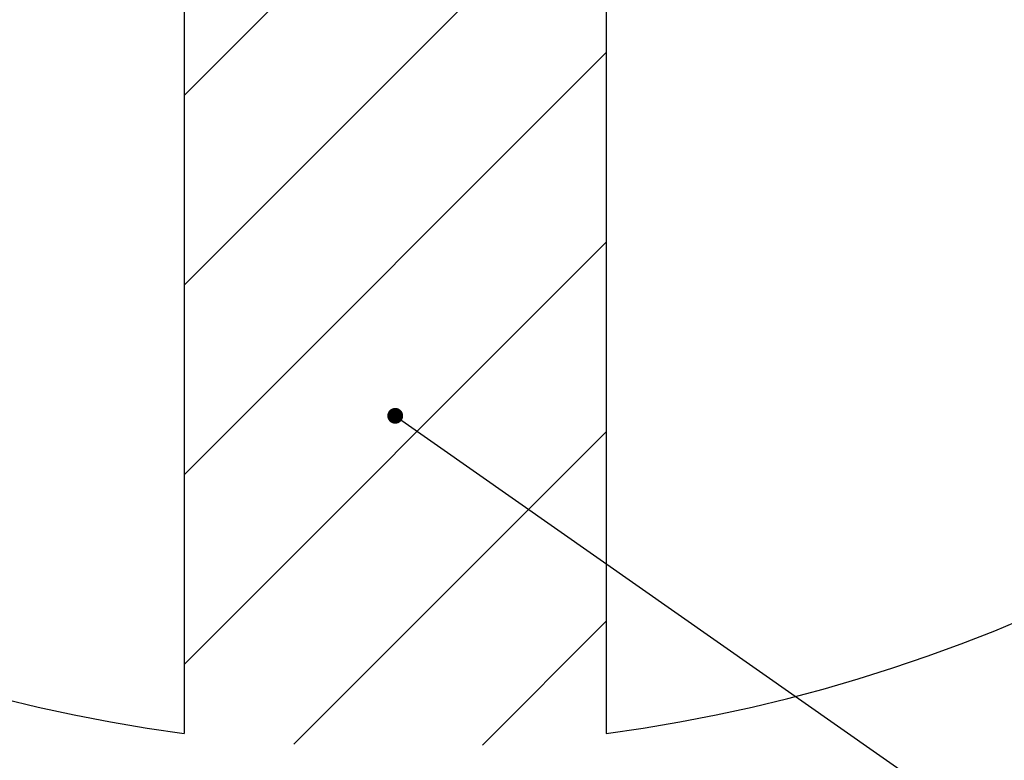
# Model space of a CAD drawing. Header units: millimetres. Extents: x 32 to 6688, y 67 to 4720.
# Tile 17 of 29: x 4842 to 5309, y 840 to 1191. Entities that reach past the tile are written whole.
import ezdxf

# ---------------------------------------------------------------- set-up
doc = ezdxf.new("R2010")
doc.units = ezdxf.units.MM
doc.styles.get("Standard").update_dxf_attribs({"font": 'arial.ttf'})
doc.dimstyles.new('ISO-25', dxfattribs={"dimtxt": 2.5, "dimasz": 2.5, "dimexe": 1.25, "dimexo": 0.625, "dimtad": 1, "dimtxsty": 'Standard', "dimcen": 2.5, "dimadec": 0, "dimazin": 0, "dimtfac": 1, "dimtmove": 0, "dimatfit": 3, "dimfxl": 1, "dimarcsym": 0})

msp = doc.modelspace()

# ---------------------------------------------------------------- hatches: boundary and pattern name
at = {"ltscale": 1000, "true_color": 0xed4b40}
h = msp.add_hatch(dxfattribs=at)
h.set_pattern_fill('ANSI31', color=13, scale=20)
h.set_pattern_definition([(45, (-6455.49, -2228.34), (-44.90128, 44.90128), [])])
edge = h.paths.add_edge_path()
edge.add_arc((5020, 1600.946), 755, 82.388789, 97.611211)
edge.add_line((4920, 2349.294), (4920, 852.598))
edge.add_arc((5020, 1600.946), 755, 262.388789, 277.611211)
edge.add_line((5120, 852.598), (5120, 2349.294))

# ---------------------------------------------------------------- linework, layer by layer
at = {"ltscale": 1000}
for p, q in [((4920, 2349.294), (4920, 852.598)), ((5120, 2349.294), (5120, 852.598))]:
    msp.add_line(p, q, dxfattribs=at)
for start, end in [(97.611211, 262.388789), (277.611211, 82.388789)]:
    msp.add_arc((5020, 1600.946), 755, start, end, dxfattribs=at)

# ---------------------------------------------------------------- leaders
at = {"color": 1, "ltscale": 1000, "annotation_type": 0, "has_hookline": 1, "hookline_direction": 0, "text_width": 407.102}
msp.add_leader([(5020, 1003.026), (5332.601, 784.108), (5362.795, 784.197)], dimstyle='ISO-25', override={"dimasz": 30, "dimgap": 0.625, "dimtad": 1, "dimldrblk": 'DotSmall'}, dxfattribs=at)

doc.saveas('drawing.dxf')
